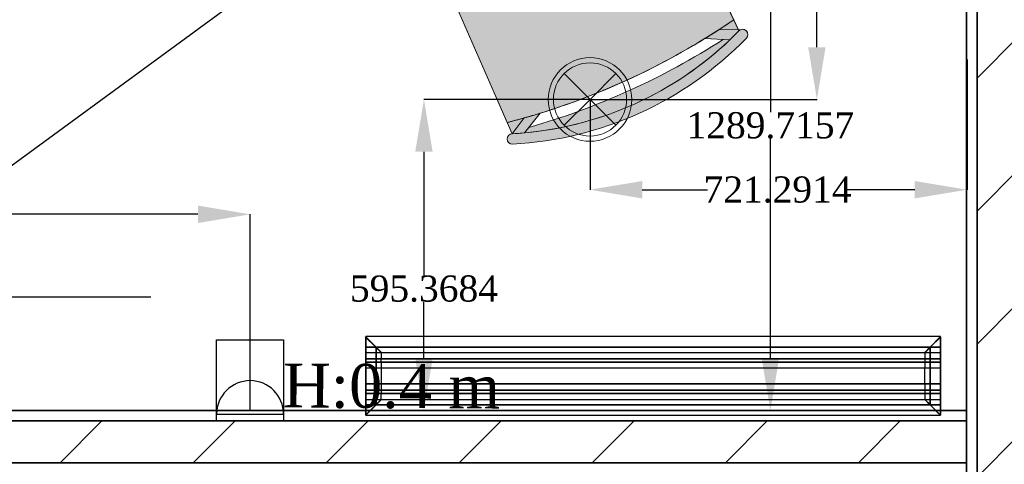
# Model space of a CAD drawing. Header units: inches. Extents: x -78787 to 29484, y -9517 to 23232.
# Tile 40 of 256: x -11656 to -9772, y 383 to 1234. Entities that reach past the tile are written whole.
import ezdxf
from ezdxf import colors
from ezdxf.entities.mleader import LeaderData, LeaderLine
from ezdxf.math import Vec2, Vec3

# ---------------------------------------------------------------- set-up
doc = ezdxf.new("R2010")
doc.units = ezdxf.units.IN
doc.header["$MEASUREMENT"] = 0
doc.linetypes.add('Hidden', pattern=[317.5, 211.666667, -105.833333])
for name, color, linetype in [('- განათება', 7, 'Continuous'), ('- მექანიკური ნაწილი', 7, 'Continuous'), ('- საშტეფცელო როზეტები', 7, 'Continuous'), ('Edges', 7, 'Continuous'), ('New_Structural - Bearing', 7, 'Continuous'), ('Structural - Bearing', 7, 'Continuous')]:
    doc.layers.add(name, color=color, linetype=linetype)
for name, color, linetype, lineweight in [('Drawing & Figure_Pen_No__1', 7, 'Continuous', 13), ('New_Structural - Bearing_Pen_No__1', 7, 'Continuous', 13), ('New_Structural - Bearing_Pen_No__6', 5, 'Continuous', 35)]:
    doc.layers.add(name, color=color, linetype=linetype, lineweight=lineweight)
for name, color, linetype, lineweight, true_color in [('Drawing & Figure_Pen_No__62', 7, 'Continuous', 20, 0xaaaaaa), ('New_Interior - Lamp_Pen_No__77', 7, 'Continuous', 20, 0xffeb28), ('New_Structural - Bearing_Pen_No__57', 7, 'Continuous', 25, 0xdcd214), ('Structural - Bearing_Pen_No__102', 7, 'Continuous', 13, 0xcccccc)]:
    doc.layers.add(name, color=color, linetype=linetype, lineweight=lineweight, true_color=true_color)
doc.styles.add('CT', font='ARIALN.TTF', dxfattribs={"height": 200})
doc.styles.get("Standard").update_dxf_attribs({"font": 'arial.ttf'})
doc.dimstyles.get("Standard").update_dxf_attribs({"dimtxt": 0.18, "dimasz": 0.18, "dimexe": 0.18, "dimexo": 0.0625, "dimgap": 0.09, "dimtad": 0, "dimtih": 1, "dimtoh": 1, "dimdec": 4, "dimzin": 0, "dimdsep": 46, "dimtxsty": 'Standard', "dimcen": 0.09, "dimadec": 0, "dimazin": 0, "dimtfac": 1, "dimtdec": 4, "dimtofl": 0, "dimtmove": 0, "dimatfit": 3, "dimfxl": 1, "dimtolj": 1, "dimtzin": 0, "dimarcsym": 0})
pattern_1 = [(45, (0, 0), (-127.2792, 127.2792), [])]

# ---------------------------------------------------------------- blocks, each defined once
blk = doc.blocks.new('Wall_54', base_point=(-35183.8, 21505.3))
at = {"layer": 'New_Structural - Bearing_Pen_No__57', "linetype": 'Continuous', "lineweight": 25, "true_color": 0xdcd214}
h = blk.add_hatch(dxfattribs=at)
h.set_pattern_fill('MASONRY_BLOCK', color=52, style=0, pattern_type=2)
h.set_pattern_definition(pattern_1)
h.paths.add_polyline_path([(-35183.8, 21485.3), (-37925.7, 21485.3), (-37925.7, 21405.3), (-35183.8, 21405.3)])
at = {"layer": 'New_Structural - Bearing_Pen_No__1', "color": 7, "linetype": 'Continuous', "lineweight": 13, "flags": 128}
for points in [[(-35183.8, 21505.3), (-35183.8, 21485.3)], [(-35183.8, 21485.3), (-35183.8, 21405.3)], [(-35183.8, 21405.3), (-35183.8, 21385.3)]]:
    blk.add_lwpolyline(points, dxfattribs=at)
at = {"layer": 'New_Structural - Bearing_Pen_No__6', "color": 5, "linetype": 'Continuous', "lineweight": 35}
for p, q in [((-35183.8, 21485.3), (-37925.7, 21485.3)), ((-37925.7, 21405.3), (-35183.8, 21405.3))]:
    blk.add_line(p, q, dxfattribs=at)
at = {"layer": 'New_Structural - Bearing_Pen_No__6', "color": 5, "linetype": 'Continuous', "lineweight": 35, "flags": 128}
blk.add_lwpolyline([(-35183.8, 21505.3), (-37925.7, 21505.3)], dxfattribs=at)
blk = doc.blocks.new('Wall_104', base_point=(-35063.8, 20838))
at = {"layer": 'New_Structural - Bearing_Pen_No__57', "linetype": 'Continuous', "lineweight": 25, "true_color": 0xdcd214}
h = blk.add_hatch(dxfattribs=at)
h.set_pattern_fill('MASONRY_BLOCK', color=52, style=0, pattern_type=2)
h.set_pattern_definition(pattern_1)
h.paths.add_polyline_path([(-35083.8, 20879.6), (-35083.8, 23994.3), (-35163.8, 23994.3), (-35163.8, 20846.3)])
at = {"layer": 'New_Structural - Bearing_Pen_No__6', "color": 5, "linetype": 'Continuous', "lineweight": 35}
blk.add_line((-35163.8, 23994.3), (-35163.8, 20846.3), dxfattribs=at)
at = {"layer": 'New_Structural - Bearing_Pen_No__6', "color": 5, "linetype": 'Continuous', "lineweight": 35, "flags": 128}
blk.add_lwpolyline([(-35183.8, 23994.3), (-35183.8, 20838)], dxfattribs=at)
blk = doc.blocks.new('Beam_7', base_point=(-35008.8, 14663))
at = {"layer": 'Structural - Bearing_Pen_No__102', "color": 254, "linetype": 'Hidden', "lineweight": 13, "true_color": 0xcccccc}
blk.add_line((-35183.8, 20838), (-35183.8, 26488), dxfattribs=at)
blk = doc.blocks.new('- საშტეფცელო როზეტი IP22')
at = {"layer": '- საშტეფცელო როზეტები', "color": 5}
for p, q in [((8536.7, 3822.7), (8536.7, 3888.1)), ((8472.6, 3758.6), (8600.9, 3758.6))]:
    blk.add_line(p, q, dxfattribs=at)
blk.add_arc((8536.7, 3758.6), 64.1, 0, 180, dxfattribs=at)
blk = doc.blocks.new('1 ჩარჩო')
at = {"layer": '- საშტეფცელო როზეტები', "color": 5}
blk.add_lwpolyline([(7775.1, 3905.1), (7903.3, 3905.1), (7903.3, 3750.1), (7775.1, 3750.1)], close=True, dxfattribs=at)
blk = doc.blocks.new('lineardiffplan')
blk.add_lwpolyline([(393.1, 274.9), (1492.8, 274.9), (1492.8, 124.4), (393.1, 124.4)], close=True)
at = {"layer": 'Edges'}
for p, q in [((392.8, 274.9), (392.8, 274.6)), ((393.1, 274.9), (392.8, 274.9)), ((422.8, 244.9), (392.8, 274.9)), ((392.8, 274.6), (392.9, 274.5)), ((392.9, 125.2), (392.9, 274.5)), ((412.4, 255), (392.9, 274.5)), ((393.1, 274.9), (393.2, 274.8)), ((393.2, 274.8), (412.7, 255.3)), ((1462.8, 244.9), (1492.8, 274.9)), ((1472.9, 255.3), (1492.4, 274.8)), ((1473.2, 254.9), (1492.8, 274.5)), ((1492.4, 274.8), (1492.5, 274.9)), ((1492.8, 274.9), (1492.5, 274.9)), ((1492.8, 274.5), (1492.8, 274.9)), ((1492.8, 274.5), (1492.8, 274.5)), ((1492.8, 125.4), (1492.8, 274.5)), ((1492.8, 255.3), (392.9, 255.3)), ((392.9, 254.9), (1492.8, 254.9)), ((412.4, 144.7), (412.4, 255)), ((412.8, 254.6), (412.4, 255)), ((412.7, 255.3), (413.1, 254.9)), ((412.8, 145.1), (412.8, 254.6)), ((412.8, 254.6), (422.8, 244.6)), ((413.1, 254.9), (423.1, 244.9)), ((422.8, 244.9), (423.1, 244.9)), ((423.1, 244.9), (423.1, 244.9)), ((1472.5, 254.9), (1462.5, 244.9)), ((1462.9, 244.6), (1472.8, 254.5)), ((1472.9, 255.3), (1472.5, 254.9)), ((1472.8, 254.5), (1473.2, 254.9)), ((1472.8, 254.5), (1472.8, 145.3)), ((1473.2, 144.9), (1473.2, 254.9)), ((392.9, 244.9), (1492.8, 244.9)), ((392.9, 233.2), (1492.8, 233.2)), ((392.9, 233), (1492.8, 233)), ((392.9, 226.8), (1492.8, 226.8)), ((392.9, 226.5), (1492.8, 226.5)), ((422.8, 244.6), (422.8, 244.9)), ((422.8, 244.6), (422.8, 244.6)), ((422.8, 244.6), (422.8, 233.2)), ((422.8, 233), (422.8, 233.2)), ((422.8, 226.8), (422.8, 233)), ((422.8, 226.5), (422.8, 226.8)), ((422.8, 214.9), (422.8, 226.5)), ((1462.5, 244.9), (1462.5, 244.9)), ((1462.5, 244.9), (1462.8, 244.9)), ((1462.8, 244.9), (1462.9, 244.6)), ((1462.8, 244.5), (1462.9, 244.6)), ((1462.8, 233.2), (1462.8, 244.5)), ((1462.8, 233), (1462.8, 233.2)), ((1462.8, 226.8), (1462.8, 233)), ((1462.8, 226.5), (1462.8, 226.8)), ((1462.8, 214.9), (1462.8, 226.5)), ((392.9, 214.9), (1492.8, 214.9)), ((1492.8, 214.8), (392.9, 214.8)), ((422.4, 214.9), (422.3, 214.9)), ((422.8, 214.9), (422.4, 214.9)), ((422.8, 184.9), (422.8, 214.9)), ((423.2, 214.9), (422.8, 214.9)), ((423.2, 214.8), (422.8, 214.9)), ((423.2, 214.8), (423.2, 214.9)), ((423.2, 214.8), (423.2, 184.9)), ((1462.8, 214.9), (1462.4, 214.9)), ((1462.4, 214.9), (1462.4, 214.8)), ((1462.8, 214.9), (1462.4, 214.8)), ((1462.4, 184.9), (1462.4, 214.8)), ((1462.8, 214.9), (1462.8, 184.9)), ((1462.8, 214.9), (1463.2, 214.9)), ((1463.2, 214.9), (1463.3, 214.9)), ((1492.8, 184.9), (392.9, 184.9)), ((392.9, 173.2), (1492.8, 173.2)), ((392.9, 173), (1492.8, 173)), ((422.4, 184.9), (422.3, 184.9)), ((422.8, 184.9), (422.4, 184.9)), ((422.8, 184.9), (423.2, 184.9)), ((422.8, 173.2), (422.8, 184.9)), ((422.8, 173), (422.8, 173.2)), ((422.8, 173), (422.8, 166.8)), ((1462.4, 184.9), (1462.8, 184.9)), ((1462.8, 173.2), (1462.8, 184.9)), ((1463.2, 184.9), (1462.8, 184.9)), ((1462.8, 173), (1462.8, 173.2)), ((1462.8, 166.8), (1462.8, 173)), ((1463.2, 184.9), (1463.3, 184.9)), ((392.8, 124.9), (422.8, 154.9)), ((392.9, 166.8), (1492.8, 166.8)), ((392.9, 166.5), (1492.8, 166.5)), ((392.9, 154.9), (1492.8, 154.9)), ((412.8, 145.1), (422.8, 155.1)), ((423.1, 154.8), (413.1, 144.9)), ((422.8, 166.5), (422.8, 166.8)), ((422.8, 155.1), (422.8, 166.5)), ((422.8, 154.9), (422.8, 155.1)), ((422.8, 155.1), (422.8, 155.1)), ((423.1, 154.8), (422.8, 154.9)), ((423.1, 154.8), (423.1, 154.9)), ((1462.5, 154.8), (1462.4, 154.9)), ((1462.8, 154.9), (1462.5, 154.8)), ((1462.5, 154.8), (1472.4, 144.9)), ((1462.8, 166.5), (1462.8, 166.8)), ((1462.8, 155.3), (1462.8, 166.5)), ((1462.9, 155.2), (1462.8, 155.3)), ((1462.9, 155.2), (1462.8, 154.9)), ((1462.8, 154.9), (1492.8, 124.9)), ((1472.8, 145.3), (1462.9, 155.2)), ((1492.8, 144.9), (392.9, 144.9)), ((392.9, 125.2), (412.4, 144.7)), ((392.9, 144.5), (1492.8, 144.5)), ((412.7, 144.5), (393.2, 124.9)), ((412.8, 145.1), (412.4, 144.7)), ((412.7, 144.5), (413.1, 144.9)), ((1472.4, 144.9), (1472.8, 144.5)), ((1473.2, 144.9), (1472.8, 145.3)), ((1472.8, 144.5), (1492.4, 124.9)), ((1473.2, 144.9), (1492.8, 125.4)), ((392.9, 125.2), (392.8, 125.1)), ((392.8, 125.1), (392.8, 124.9)), ((392.8, 124.9), (393.1, 124.9)), ((393.2, 124.9), (393.1, 124.9)), ((1492.4, 124.9), (1492.8, 124.9)), ((1492.4, 124.9), (1492.4, 124.9)), ((1492.8, 125.3), (1492.8, 125.4)), ((1492.8, 124.9), (1492.8, 125.3))]:
    blk.add_line(p, q, dxfattribs=at)
blk = doc.blocks.new('Recessed Spot')
at = {"layer": 'New_Interior - Lamp_Pen_No__77', "color": 2, "linetype": 'Continuous', "lineweight": 20, "true_color": 0xffeb28}
for q in [(-49.5, 49.5), (49.5, 49.5), (-49.5, -49.5), (49.5, -49.5)]:
    blk.add_line((0, 0), q, dxfattribs=at)
at = {"layer": 'New_Interior - Lamp_Pen_No__77', "color": 2, "linetype": 'Continuous', "lineweight": 20, "true_color": 0xffeb28, "flags": 128}
blk.add_lwpolyline([(80, 0, 1), (-80, 0, 1)], format="xyb", close=True, dxfattribs=at)
at = {"layer": 'New_Interior - Lamp_Pen_No__77', "color": 2, "linetype": 'Continuous', "lineweight": 20, "true_color": 0xffeb28}
blk.add_circle((0, 0), 70, dxfattribs=at)
blk = doc.blocks.new('_DotSmall')
at = {"color": 0, "linetype": 'ByBlock', "const_width": 0.5}
blk.add_lwpolyline([(-0.0625, 0, 1), (0.0625, 0, 1)], format="xyb", close=True, dxfattribs=at)
blk = doc.blocks.new('*D629')
at = {"layer": '- განათება', "color": 0, "lineweight": -2, "transparency": 16777216}
for p, q in [((-10564.7, 2350.1), (-10130.4, 2350.1)), ((-10130.6, 2250.1), (-10130.6, 1703.1)), ((-10130.6, 1181), (-10130.6, 1651.7)), ((-10564.7, 1081), (-10130.4, 1081))]:
    blk.add_line(p, q, dxfattribs=at)
at = {"layer": '- განათება', "color": 0, "transparency": 16777216}
for points in [[(-10147.3, 2250.1), (-10114, 2250.1), (-10130.6, 2350.1)], [(-10147.3, 1181), (-10114, 1181), (-10130.6, 1081)]]:
    blk.add_solid(points, dxfattribs=at)
at = {"layer": 'Defpoints', "color": 0, "transparency": 16777216}
for p in [(-10564.7, 2350.1), (-10564.7, 1081), (-10130.6, 1081)]:
    blk.add_point(p, dxfattribs=at)
at = {"layer": '- განათება', "color": 0, "transparency": 16777216, "insert": (-10130.6, 1677.4), "char_height": 50, "attachment_point": 5}
blk.add_mtext('\\A1;{\\fSylfaen|b0|i0|c0|p18;1269.0664}', dxfattribs=at)
blk = doc.blocks.new('*D630')
at = {"layer": '- განათება', "color": 0, "lineweight": -2, "transparency": 16777216}
for p, q in [((-9843.4, 1157.5), (-9843.4, 908.1)), ((-10564.7, 1081), (-10564.7, 908.1)), ((-10464.7, 908.2), (-10340, 908.2)), ((-9943.4, 908.2), (-10071.9, 908.2))]:
    blk.add_line(p, q, dxfattribs=at)
at = {"layer": '- განათება', "color": 0, "transparency": 16777216}
for points in [[(-10464.7, 924.9), (-10464.7, 891.6), (-10564.7, 908.2)], [(-9943.4, 924.9), (-9943.4, 891.6), (-9843.4, 908.2)]]:
    blk.add_solid(points, dxfattribs=at)
at = {"layer": 'Defpoints', "color": 0, "transparency": 16777216}
for p in [(-9843.4, 1157.6), (-10564.7, 1081), (-10564.7, 908.2)]:
    blk.add_point(p, dxfattribs=at)
at = {"layer": '- განათება', "color": 0, "transparency": 16777216, "insert": (-10205.9, 908.2), "char_height": 50, "attachment_point": 5}
blk.add_mtext('\\A1;{\\fSylfaen|b0|i0|c0|p18;721.2914}', dxfattribs=at)
blk = doc.blocks.new('*D631')
at = {"layer": '- განათება', "color": 0, "lineweight": -2, "transparency": 16777216}
for p, q in [((-10564.8, 1081), (-10882.7, 1081)), ((-10882.5, 981), (-10882.5, 744.3)), ((-10882.5, 585.7), (-10882.5, 692.9)), ((-10499.1, 485.7), (-10882.7, 485.7))]:
    blk.add_line(p, q, dxfattribs=at)
at = {"layer": '- განათება', "color": 0, "transparency": 16777216}
for points in [[(-10899.2, 981), (-10865.8, 981), (-10882.5, 1081)], [(-10899.2, 585.7), (-10865.8, 585.7), (-10882.5, 485.7)]]:
    blk.add_solid(points, dxfattribs=at)
at = {"layer": 'Defpoints', "color": 0, "transparency": 16777216}
for p in [(-10564.7, 1081), (-10882.5, 485.7), (-10499, 485.7)]:
    blk.add_point(p, dxfattribs=at)
at = {"layer": '- განათება', "color": 0, "transparency": 16777216, "insert": (-10882.5, 718.6), "char_height": 50, "attachment_point": 5}
blk.add_mtext('\\A1;{\\fSylfaen|b0|i0|c0|p18;595.3684}', dxfattribs=at)
blk = doc.blocks.new('*D1194')
at = {"layer": '- საშტეფცელო როზეტები', "color": 0, "lineweight": -2, "transparency": 16777216}
for p, q in [((-12586, 485.7), (-12586, 861.4)), ((-12486, 861.2), (-12122, 861.2)), ((-11315, 861.2), (-11824, 861.2)), ((-11215, 485.7), (-11215, 861.4))]:
    blk.add_line(p, q, dxfattribs=at)
at = {"layer": '- საშტეფცელო როზეტები', "color": 0, "transparency": 16777216}
for points in [[(-12486, 877.9), (-12486, 844.5), (-12586, 861.2)], [(-11315, 877.9), (-11315, 844.5), (-11215, 861.2)]]:
    blk.add_solid(points, dxfattribs=at)
at = {"layer": 'Defpoints', "color": 0, "transparency": 16777216}
for p in [(-11215, 861.2), (-12586, 485.7), (-11215, 485.7)]:
    blk.add_point(p, dxfattribs=at)
at = {"layer": '- საშტეფცელო როზეტები', "color": 0, "transparency": 16777216, "insert": (-11973, 861.2), "char_height": 50, "attachment_point": 5}
blk.add_mtext('\\A1;{\\fSylfaen|b0|i0|c0|p18;1370.9702}', dxfattribs=at)
blk = doc.blocks.new('*D1196')
at = {"layer": '- საშტეფცელო როზეტები', "color": 0, "lineweight": -2, "transparency": 16777216}
for p, q in [((-9857.1, 1775.4), (-10219.8, 1775.4)), ((-10219.6, 1675.4), (-10219.6, 1056.7)), ((-10219.6, 585.7), (-10219.6, 1005.3)), ((-9844.1, 485.7), (-10219.8, 485.7))]:
    blk.add_line(p, q, dxfattribs=at)
at = {"layer": '- საშტეფცელო როზეტები', "color": 0, "transparency": 16777216}
for points in [[(-10236.3, 1675.4), (-10202.9, 1675.4), (-10219.6, 1775.4)], [(-10236.3, 585.7), (-10202.9, 585.7), (-10219.6, 485.7)]]:
    blk.add_solid(points, dxfattribs=at)
at = {"layer": 'Defpoints', "color": 0, "transparency": 16777216}
for p in [(-10219.6, 1775.4), (-9857, 1775.4), (-9844.1, 485.7)]:
    blk.add_point(p, dxfattribs=at)
at = {"layer": '- საშტეფცელო როზეტები', "color": 0, "transparency": 16777216, "insert": (-10219.6, 1031), "char_height": 50, "attachment_point": 5}
blk.add_mtext('\\A1;{\\fSylfaen|b0|i0|c0|p18;1289.7157}', dxfattribs=at)

msp = doc.modelspace()

# ---------------------------------------------------------------- hatches: boundary and pattern name
at = {"layer": 'Drawing & Figure_Pen_No__62', "linetype": 'Continuous', "lineweight": 20, "true_color": 0xaaaaaa}
for points in [[(-10723.34919, 1036.77221, 0.0750812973), (-10344.9847, 1197.53096), (-10317.5511, 1214.86202, 0.0060954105), (-10289.61512, 1233.46221), (-10449.43044, 1573.68022, 0.3269331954), (-10518.00216, 1603.83747, 0.0286525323), (-10689.08416, 1537.78492, 0.0286525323), (-10851.49271, 1452.60597, 0.3269331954), (-10873.98595, 1381.15252)], [(-10280.64923, 1214.37544), (-10289.61512, 1233.46221, -0.0060954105), (-10317.5511, 1214.86202)], [(-10713.98128, 1015.35563, 0.985078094), (-10712.9128, 995.38419, 0.1883998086), (-10265.35663, 1198.34224, 0.9850780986), (-10279.67641, 1212.30447, -0.1884020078)], [(-10681.60476, 1027.40003), (-10689.80613, 1017.09445, 0.1693138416), (-10296.91258, 1195.26406), (-10279.67641, 1212.30447), (-10280.64923, 1214.37544), (-10317.5511, 1214.86202, -0.0058933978), (-10344.9847, 1197.53096), (-10310.06867, 1195.88445, -0.073421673)], [(-10713.98128, 1015.35563), (-10690.95097, 1045.53241, -0.0060954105), (-10723.34919, 1036.77221)], [(-10713.98128, 1015.35563, 0.009248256), (-10689.80613, 1017.09445), (-10659.83847, 1054.75088, -0.0058933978), (-10690.95097, 1045.53241)]]:
    msp.add_hatch(color=253, dxfattribs=at).paths.add_polyline_path(points)

# ---------------------------------------------------------------- linework, layer by layer
at = {"layer": 'Drawing & Figure_Pen_No__1', "color": 7, "linetype": 'Continuous', "lineweight": 13, "flags": 128}
for points in [[(-10723.34919, 1036.77221, 0.0750812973), (-10344.9847, 1197.53096), (-10317.5511, 1214.86202, 0.0060954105), (-10289.61512, 1233.46221), (-10449.43044, 1573.68022, 0.3269331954), (-10518.00216, 1603.83747, 0.0286525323), (-10689.08416, 1537.78492, 0.0286525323), (-10851.49271, 1452.60597, 0.3269331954), (-10873.98595, 1381.15252)], [(-10280.64923, 1214.37544), (-10289.61512, 1233.46221, -0.0060954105), (-10317.5511, 1214.86202)], [(-10713.98128, 1015.35563, 0.985078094), (-10712.9128, 995.38419, 0.1883998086), (-10265.35663, 1198.34224, 0.9850780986), (-10279.67641, 1212.30447, -0.1884020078)], [(-10681.60476, 1027.40003), (-10689.80613, 1017.09445, 0.1693138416), (-10296.91258, 1195.26406), (-10279.67641, 1212.30447), (-10280.64923, 1214.37544), (-10317.5511, 1214.86202, -0.0058933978), (-10344.9847, 1197.53096), (-10310.06867, 1195.88445, -0.073421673)], [(-10713.98128, 1015.35563), (-10690.95097, 1045.53241, -0.0060954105), (-10723.34919, 1036.77221)], [(-10713.98128, 1015.35563, 0.009248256), (-10689.80613, 1017.09445), (-10659.83847, 1054.75088, -0.0058933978), (-10690.95097, 1045.53241)]]:
    msp.add_lwpolyline(points, format="xyb", close=True, dxfattribs=at)
for points in [[(-10279.67641, 1212.30447), (-10449.43044, 1573.68022, 0.3269331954), (-10518.00216, 1603.83747, 0.0286525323), (-10689.08416, 1537.78492)], [(-10713.98128, 1015.35563), (-10873.98595, 1381.15252, -0.3269331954), (-10851.49271, 1452.60597, -0.0286525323), (-10689.08416, 1537.78492)], [(-10289.61512, 1233.46221, -0.087148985), (-10723.34919, 1036.77221)], [(-10310.06867, 1195.88445, -0.073421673), (-10681.60476, 1027.40003)]]:
    msp.add_lwpolyline(points, format="xyb", dxfattribs=at)
for points in [[(-10317.5511, 1214.86202), (-10276.75194, 1214.32405)], [(-10265.8022, 1212.53144), (-10265.69298, 1212.42809)], [(-10344.9847, 1197.53096), (-10296.91258, 1195.26406)], [(-10690.95097, 1045.53241), (-10713.98128, 1015.35563)], [(-10659.83847, 1054.75088), (-10689.80613, 1017.09445)]]:
    msp.add_lwpolyline(points, dxfattribs=at)
at = {"layer": 'Drawing & Figure_Pen_No__1', "color": 7, "linetype": 'Continuous', "lineweight": 13}
for centre, radius, start, end in [((-10748.89368, 1669.67482), 655.24994, 273.05422495, 315.73251747), ((-10272.62148, 1205.21571), 10.00113, 316.58567364, 136.57596082), ((-10748.89368, 1669.67482), 675.24994, 273.0544683, 315.73227412), ((-10713.2969, 1005.37794), 10.00113, 92.21078158, 272.20106878)]:
    msp.add_arc(centre, radius, start, end, dxfattribs=at)
at = {"layer": 'Drawing & Figure_Pen_No__62', "color": 253, "linetype": 'Continuous', "lineweight": 20, "true_color": 0xaaaaaa}
msp.add_line((-10265.8022, 1212.53144), (-10265.69298, 1212.42809), dxfattribs=at)

# ---------------------------------------------------------------- block references
at = {"layer": '- განათება', "color": 2, "linetype": 'Continuous', "lineweight": 20, "true_color": 0xffeb28, "zscale": 1000}
msp.add_blockref('Recessed Spot', (-10564.71743, 1081.04749), dxfattribs=at)
at = {"layer": '- მექანიკური ნაწილი', "xscale": -1, "rotation": 180}
msp.add_blockref('lineardiffplan', (-11386.91468, 751.53542), dxfattribs=at)
at = {"layer": '- საშტეფცელო როზეტები'}
for name, p in [('1 ჩარჩო', (-19054.24633, -3284.38344)), ('- საშტეფცელო როზეტი IP22', (-19751.78027, -3279.9068))]:
    msp.add_blockref(name, p, dxfattribs=at)
at = {"layer": 'New_Structural - Bearing', "color": 7, "lineweight": 35}
for name, p in [('Wall_104', (-9724.06848, -181.64486)), ('Wall_54', (-9844.06848, 485.67904))]:
    msp.add_blockref(name, p, dxfattribs=at)
at = {"layer": 'Structural - Bearing', "color": 254, "lineweight": 13, "true_color": 0xcccccc}
msp.add_blockref('Beam_7', (-9669.06848, -6356.64486), dxfattribs=at)

# ---------------------------------------------------------------- texts
at = {"layer": '- საშტეფცელო როზეტები', "color": 5, "insert": (-10736.57999, 573.38454), "char_height": 83.9644685, "attachment_point": 3, "rotation": 359.68932566}
msp.add_mtext_dynamic_manual_height_columns('{\\fSylfaen|b0|i0|c0|p18;H:0.4 m}', width=710.9466492, gutter_width=1.70068, heights=[0], dxfattribs=at)

# ---------------------------------------------------------------- dimensions: what is measured, and where the dimension line sits
at = {"layer": '- განათება', "color": 1}
for base, p1, p2, angle, picture, middle in [((-10130.621, 1081.04749), (-10564.71743, 2350.11392), (-10564.71743, 1081.04749), 270, '*D629', (-10130.621, 1677.3965)), ((-10564.71743, 908.24723), (-9843.426, 1157.58338), (-10564.71743, 1081.04749), 180, '*D630', (-10205.93485, 908.24723)), ((-10882.5, 485.679039), (-10564.717425, 1081.047487), (-10498.995197, 485.679039), 270, '*D631', (-10882.5, 718.628632))]:
    dim = msp.add_linear_dim(base=base, p1=p1, p2=p2, angle=angle, text='{\\fSylfaen|b0|i0|c0|p18;<>}', dimstyle='Standard', override={"dimtxt": 50, "dimasz": 100}, dxfattribs=at)
    dim.commit()
    dim.dimension.update_dxf_attribs({"geometry": picture, "text_midpoint": middle, "dimtype": 160})
at = {"layer": '- საშტეფცელო როზეტები', "color": 1}
dim = msp.add_linear_dim(base=(-10219.596897, 1775.394785), p1=(-9844.068482, 485.679039), p2=(-9857.03963, 1775.394785), angle=90, text='{\\fSylfaen|b0|i0|c0|p18;<>}', dimstyle='Standard', override={"dimtxt": 50, "dimasz": 100}, dxfattribs=at)
dim.commit()
dim.dimension.update_dxf_attribs({"geometry": '*D1196', "text_midpoint": (-10219.596897, 1031), "dimtype": 160})
dim = msp.add_linear_dim(base=(-11215.03868, 861.20745), p1=(-12586.00885, 485.67904), p2=(-11215.03868, 485.67904), text='{\\fSylfaen|b0|i0|c0|p18;<>}', dimstyle='Standard', override={"dimtxt": 50, "dimasz": 100}, dxfattribs=at)
dim.commit()
dim.dimension.update_dxf_attribs({"geometry": '*D1194', "text_midpoint": (-11973, 861.20745), "dimtype": 160})

# ---------------------------------------------------------------- leaders
at = {"layer": '- მექანიკური ნაწილი', "color": 7}
ml = msp.add_multileader_mtext('Standard', dxfattribs=at)
ml.set_content('{\\fSylfaen|b1|i0|c0|p18;\\C1;DB-HVAC\\C7;  \\fSylfaen|b0|i0|c0|p18;\\C1;QF-14          \\C7;N2XH-3X2.5}', color=7, style='CT')
ml.set_leader_properties()
ml.set_arrow_properties(name='DOTSMALL')
ml.build(insert=Vec2(0, 0))
ml.multileader.update_dxf_attribs({"has_dogleg": 0, "text_left_attachment_type": 6, "text_right_attachment_type": 6, "dogleg_length": 9, "arrow_head_size": 172.53719})
ctx = ml.context
ctx.base_point, ctx.char_height, ctx.arrow_head_size, ctx.landing_gap_size, ctx.plane_origin = Vec3(-14019.30061, 703.09797), 171.3007828, 172.53719, 57.5124, Vec3(-30378.15521, -10325.17571)
ctx.left_attachment, ctx.right_attachment, ctx.text_align_type = 6, 6, 1
notes = []
notes.append((ctx, [(0, (1, 1, 0), (-12007.20619, 703.09797), (-1, 0), 6.4932, [(2, [(-10542, 1782.25132)], 0, [])])]))
ctx.mtext.insert, ctx.mtext.width, ctx.mtext.defined_height, ctx.mtext.alignment, ctx.mtext.flow_direction = Vec3(-13016.5, 908.65891), 2531.4263669, 243.98464, 2, 5
ml = msp.add_multileader_mtext('Standard', dxfattribs=at)
ml.set_content('{\\fSylfaen|b1|i0|c0|p18;\\C1;DB-HVAC\\C7;  \\fSylfaen|b0|i0|c0|p18;\\C1;QF-14          \\C7;N2XH-3X2.5}', color=7, style='CT')
ml.set_leader_properties()
ml.set_arrow_properties(name='DOTSMALL')
ml.build(insert=Vec2(0, 0))
ml.multileader.update_dxf_attribs({"has_dogleg": 0, "text_left_attachment_type": 6, "text_right_attachment_type": 6, "dogleg_length": 9, "arrow_head_size": 172.53719})
ctx = ml.context
ctx.base_point, ctx.char_height, ctx.arrow_head_size, ctx.landing_gap_size, ctx.plane_origin = Vec3(-14019.30061, 703.09797), 171.3007828, 172.53719, 57.5124, Vec3(-33225.42165, -10914.73148)
ctx.left_attachment, ctx.right_attachment, ctx.text_align_type = 6, 6, 1
notes.append((ctx, [(1, (1, 1, 0), (-14025.79381, 703.09797), (1, 0), 6.4932, [(2, [(-16637.5, 1060)], 0, [])])]))
ctx.mtext.insert, ctx.mtext.width, ctx.mtext.defined_height, ctx.mtext.alignment, ctx.mtext.flow_direction = Vec3(-13016.5, 908.65891), 2531.4263669, 243.98464, 2, 5
ml = msp.add_multileader_mtext('Standard', dxfattribs=at)
ml.set_content('{\\fSylfaen|b1|i0|c0|p18;\\C1;DB-HVAC\\C7;  \\fSylfaen|b0|i0|c0|p18;\\C1;QF-14          \\C7;N2XH-3X2.5}', color=7, style='CT')
ml.set_leader_properties()
ml.set_arrow_properties(name='DOTSMALL')
ml.build(insert=Vec2(0, 0))
ml.multileader.update_dxf_attribs({"has_dogleg": 0, "text_left_attachment_type": 6, "text_right_attachment_type": 6, "dogleg_length": 9, "arrow_head_size": 172.53719})
ctx = ml.context
ctx.base_point, ctx.char_height, ctx.arrow_head_size, ctx.landing_gap_size, ctx.plane_origin = Vec3(-14019.30061, 703.09797), 171.3007828, 172.53719, 57.5124, Vec3(-30378.15521, -10325.17571)
ctx.left_attachment, ctx.right_attachment, ctx.text_align_type = 6, 6, 1
notes.append((ctx, [(0, (1, 1, 0), (-12007.20619, 703.09797), (-1, 0), 6.4932, [(2, [(-11316.45431, -1438.5)], 0, [])])]))
ctx.mtext.insert, ctx.mtext.width, ctx.mtext.defined_height, ctx.mtext.alignment, ctx.mtext.flow_direction = Vec3(-13016.5, 908.65891), 2531.4263669, 243.98464, 2, 5
for ctx, leaders in notes:
    for number, flags, end, landing, length, lines in leaders:
        leader = LeaderData()
        leader.index, (leader.has_last_leader_line, leader.has_dogleg_vector, leader.attachment_direction) = number, flags
        leader.last_leader_point, leader.dogleg_vector, leader.dogleg_length = Vec3(end), Vec3(landing), length
        for number, points, colour, breaks in lines:
            line = LeaderLine()
            line.index, line.vertices, line.color, line.breaks = number, Vec3.list(points), colors.encode_raw_color(colour), breaks
            leader.lines.append(line)
        ctx.leaders.append(leader)

doc.saveas('drawing.dxf')
